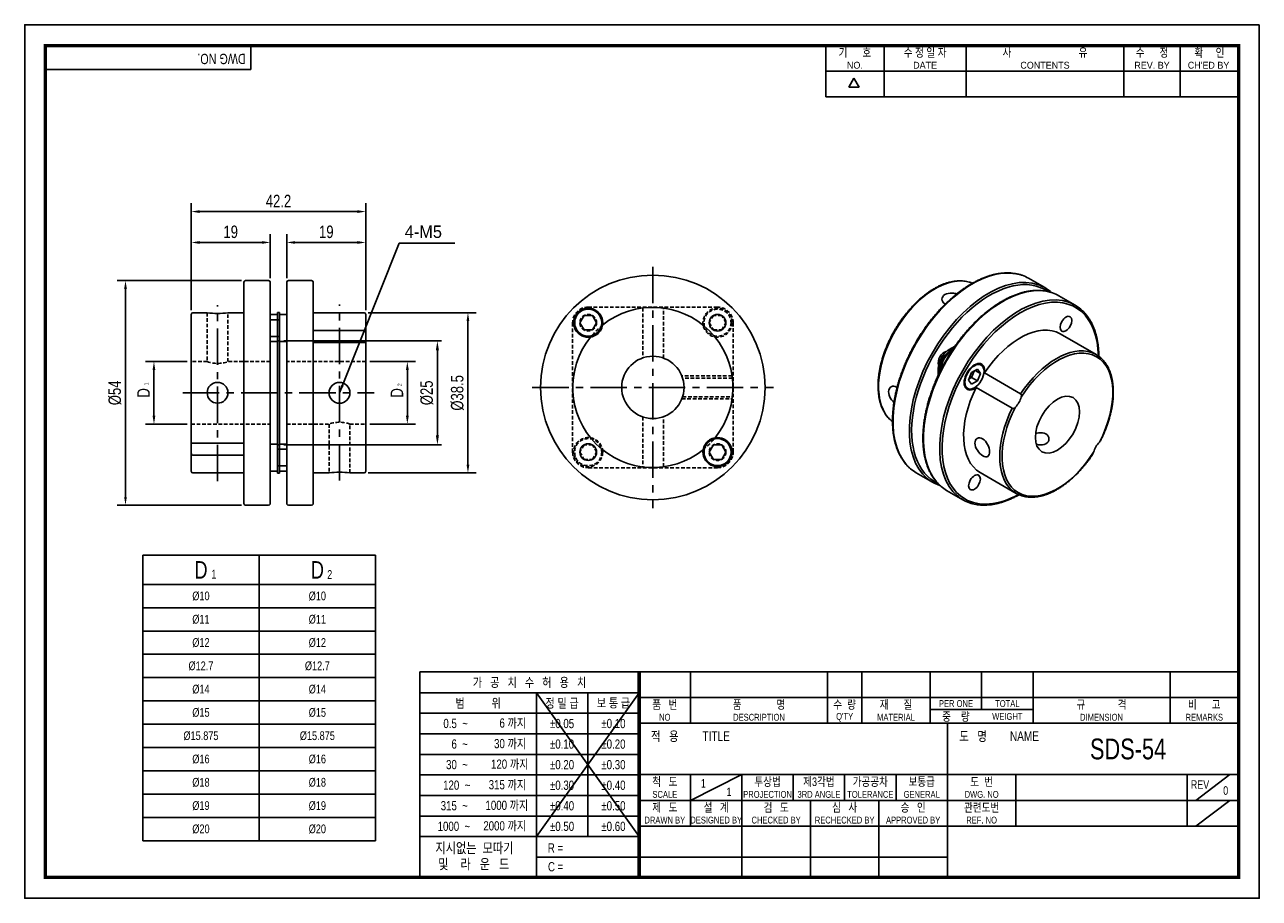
# Model space of a CAD drawing. Header units: millimetres. Extents: x 0 to 297, y 0 to 210.
import ezdxf
from ezdxf.enums import TextEntityAlignment as Align

# ---------------------------------------------------------------- set-up
doc = ezdxf.new("R2010")
doc.units = ezdxf.units.MM
doc.header["$LTSCALE"] = 7
for name, pattern in [('CENTER', [2, 1.25, -0.25, 0.25, -0.25]), ('CENTER2', [1.125, 0.75, -0.125, 0.125, -0.125]), ('DASHED', [0.75, 0.5, -0.25]), ('HIDDEN', [0.375, 0.25, -0.125]), ('HIDDEN2', [0.1875, 0.125, -0.0625]), ('PHANTOM2', [1.25, 0.625, -0.125, 0.125, -0.125, 0.125, -0.125])]:
    doc.linetypes.add(name, pattern=pattern)
doc.layers.get('0').update_dxf_attribs({"linetype": 'CONTINUOUS'})
doc.layers.get('Defpoints').update_dxf_attribs({"linetype": 'CONTINUOUS'})
for name, color, linetype in [('BM', 2, 'CONTINUOUS'), ('C', 1, 'CENTER2'), ('CT', 1, 'CENTER'), ('D', 7, 'CONTINUOUS'), ('DIM', 7, 'CONTINUOUS'), ('H', 3, 'HIDDEN'), ('HD', 4, 'DASHED'), ('P', 4, 'PHANTOM2')]:
    doc.layers.add(name, color=color, linetype=linetype)
doc.styles.get("Standard").update_dxf_attribs({"font": 'Gulim.ttf', "width": 0.8, "height": 3})
doc.dimstyles.new('LIM', dxfattribs={"dimtxt": 2, "dimasz": 2, "dimexe": 2, "dimexo": 1, "dimgap": 1, "dimtad": 1, "dimdec": 3, "dimzin": 9, "dimdsep": 46, "dimtxsty": 'Standard', "dimcen": 3, "dimclrd": 1, "dimclre": 1, "dimadec": 0, "dimazin": 0, "dimtfac": 1, "dimtdec": 3, "dimtmove": 0, "dimatfit": 3, "dimfxl": 0, "dimtolj": 1, "dimtzin": 0, "dimarcsym": 0})
doc.dimstyles.get("Standard").update_dxf_attribs({"dimtxt": 0.18, "dimasz": 0.18, "dimexe": 0.18, "dimexo": 0.0625, "dimgap": 0.09, "dimtad": 0, "dimtih": 1, "dimtoh": 1, "dimdec": 4, "dimzin": 0, "dimdsep": 46, "dimtxsty": 'Standard', "dimcen": 0.09, "dimadec": 0, "dimazin": 0, "dimtfac": 1, "dimtdec": 4, "dimtofl": 0, "dimtmove": 0, "dimatfit": 3, "dimfxl": 0, "dimtolj": 1, "dimtzin": 0, "dimarcsym": 0})

# ---------------------------------------------------------------- blocks, each defined once
blk = doc.blocks.new('*D59')
at = {"layer": 'Defpoints', "color": 0}
for p in [(24.25, 148.5), (53.13, 148.5), (53.13, 94.5)]:
    blk.add_point(p, dxfattribs=at)
at = {"layer": 'DIM', "color": 1, "lineweight": -2}
for p, q in [((52.13, 148.5), (22.25, 148.5)), ((24.25, 96.5), (24.25, 146.5)), ((52.13, 94.5), (22.25, 94.5))]:
    blk.add_line(p, q, dxfattribs=at)
at = {"layer": 'DIM', "color": 1}
for points in [[(23.92, 146.5), (24.58, 146.5), (24.25, 148.5)], [(23.92, 96.5), (24.58, 96.5), (24.25, 94.5)]]:
    blk.add_solid(points, dxfattribs=at)
at = {"layer": 'DIM', "color": 0, "insert": (21.71, 121.5), "char_height": 3, "attachment_point": 5, "rotation": 90}
blk.add_mtext('\\A1;%%c54', dxfattribs=at)
blk = doc.blocks.new('*D60')
at = {"layer": 'Defpoints', "color": 0}
for p in [(59.06, 157.66), (59.06, 148.1), (40.06, 140.35)]:
    blk.add_point(p, dxfattribs=at)
at = {"layer": 'DIM', "color": 1, "lineweight": -2}
for p, q in [((40.06, 141.35), (40.06, 159.66)), ((42.06, 157.66), (57.06, 157.66)), ((59.06, 149.1), (59.06, 159.66))]:
    blk.add_line(p, q, dxfattribs=at)
at = {"layer": 'DIM', "color": 1}
for points in [[(42.06, 157.99), (42.06, 157.32), (40.06, 157.66)], [(57.06, 157.99), (57.06, 157.32), (59.06, 157.66)]]:
    blk.add_solid(points, dxfattribs=at)
at = {"layer": 'DIM', "color": 0, "insert": (49.56, 160.2), "char_height": 3, "attachment_point": 5}
blk.add_mtext('\\A1;19', dxfattribs=at)
blk = doc.blocks.new('*D61')
at = {"layer": 'Defpoints', "color": 0}
for p in [(82.06, 165.08), (40.06, 140.35), (82.06, 140.35)]:
    blk.add_point(p, dxfattribs=at)
at = {"layer": 'DIM', "color": 1, "lineweight": -2}
for p, q in [((40.06, 141.35), (40.06, 167.08)), ((82.06, 141.35), (82.06, 167.08)), ((42.06, 165.08), (80.06, 165.08))]:
    blk.add_line(p, q, dxfattribs=at)
at = {"layer": 'DIM', "color": 1}
for points in [[(42.06, 165.41), (42.06, 164.74), (40.06, 165.08)], [(80.06, 165.41), (80.06, 164.74), (82.06, 165.08)]]:
    blk.add_solid(points, dxfattribs=at)
at = {"layer": 'DIM', "color": 0, "insert": (61.06, 167.62), "char_height": 3, "attachment_point": 5}
blk.add_mtext('\\A1;42.2', dxfattribs=at)
blk = doc.blocks.new('*D62')
at = {"layer": 'Defpoints', "color": 0}
for p in [(31.1, 129), (40.06, 129), (40.06, 114)]:
    blk.add_point(p, dxfattribs=at)
at = {"layer": 'DIM', "color": 1, "lineweight": -2}
for p, q in [((39.06, 129), (29.1, 129)), ((31.1, 116), (31.1, 127)), ((39.06, 114), (29.1, 114))]:
    blk.add_line(p, q, dxfattribs=at)
at = {"layer": 'DIM', "color": 1}
for points in [[(30.76, 127), (31.43, 127), (31.1, 129)], [(30.76, 116), (31.43, 116), (31.1, 114)]]:
    blk.add_solid(points, dxfattribs=at)
at = {"layer": 'DIM', "color": 0, "insert": (28.59, 121.5), "char_height": 3, "attachment_point": 5, "rotation": 90}
blk.add_mtext('\\A1;D', dxfattribs=at)
blk = doc.blocks.new('*D63')
at = {"layer": 'Defpoints', "color": 0}
for p in [(63.06, 157.66), (63.06, 148.1), (82.06, 140.35)]:
    blk.add_point(p, dxfattribs=at)
at = {"layer": 'DIM', "color": 1, "lineweight": -2}
for p, q in [((63.06, 149.1), (63.06, 159.66)), ((80.06, 157.66), (65.06, 157.66)), ((82.06, 141.35), (82.06, 159.66))]:
    blk.add_line(p, q, dxfattribs=at)
at = {"layer": 'DIM', "color": 1}
for points in [[(65.06, 157.99), (65.06, 157.32), (63.06, 157.66)], [(80.06, 157.99), (80.06, 157.32), (82.06, 157.66)]]:
    blk.add_solid(points, dxfattribs=at)
at = {"layer": 'DIM', "color": 0, "insert": (72.56, 160.2), "char_height": 3, "attachment_point": 5}
blk.add_mtext('\\A1;19', dxfattribs=at)
blk = doc.blocks.new('*D64')
at = {"layer": 'Defpoints', "color": 0}
for p in [(82.06, 129), (92.05, 129), (82.06, 114)]:
    blk.add_point(p, dxfattribs=at)
at = {"layer": 'DIM', "color": 1, "lineweight": -2}
for p, q in [((83.06, 129), (94.05, 129)), ((92.05, 116), (92.05, 127)), ((83.06, 114), (94.05, 114))]:
    blk.add_line(p, q, dxfattribs=at)
at = {"layer": 'DIM', "color": 1}
for points in [[(91.72, 127), (92.39, 127), (92.05, 129)], [(91.72, 116), (92.39, 116), (92.05, 114)]]:
    blk.add_solid(points, dxfattribs=at)
at = {"layer": 'DIM', "color": 0, "insert": (89.55, 121.5), "char_height": 3, "attachment_point": 5, "rotation": 90}
blk.add_mtext('\\A1;D', dxfattribs=at)
blk = doc.blocks.new('*D65')
at = {"layer": 'Defpoints', "color": 0}
for p in [(81.66, 140.75), (106.63, 140.75), (81.66, 102.25)]:
    blk.add_point(p, dxfattribs=at)
at = {"layer": 'DIM', "color": 1, "lineweight": -2}
for p, q in [((82.66, 140.75), (108.63, 140.75)), ((106.63, 104.25), (106.63, 138.75)), ((82.66, 102.25), (108.63, 102.25))]:
    blk.add_line(p, q, dxfattribs=at)
at = {"layer": 'DIM', "color": 1}
for points in [[(106.29, 138.75), (106.96, 138.75), (106.63, 140.75)], [(106.29, 104.25), (106.96, 104.25), (106.63, 102.25)]]:
    blk.add_solid(points, dxfattribs=at)
at = {"layer": 'DIM', "color": 0, "insert": (104.09, 121.5), "char_height": 3, "attachment_point": 5, "rotation": 90}
blk.add_mtext('\\A1;%%C38.5', dxfattribs=at)
blk = doc.blocks.new('*D66')
at = {"layer": 'D', "color": 1, "lineweight": -2}
for p, q in [((62.31, 134), (100.28, 134)), ((99.28, 131.7), (99.28, 111.3)), ((62.31, 109), (100.28, 109))]:
    blk.add_line(p, q, dxfattribs=at)
at = {"layer": 'D', "color": 1}
for points in [[(98.9, 131.7), (99.66, 131.7), (99.28, 134)], [(98.9, 111.3), (99.66, 111.3), (99.28, 109)]]:
    blk.add_solid(points, dxfattribs=at)
at = {"layer": 'Defpoints', "color": 0}
for p in [(61.31, 134), (61.31, 109), (99.28, 109)]:
    blk.add_point(p, dxfattribs=at)
at = {"layer": 'D', "insert": (96.74, 121.5), "char_height": 3, "attachment_point": 5, "rotation": 90}
blk.add_mtext('\\A1;%%C25', dxfattribs=at)

msp = doc.modelspace()

# ---------------------------------------------------------------- linework, layer by layer
for p, q in [((54.43705, 199.23234), (54.43705, 205)), ((192.71392, 192.64074), (192.71392, 205)), ((206.72109, 192.64074), (206.72109, 205)), ((226.49591, 192.64074), (226.49591, 205)), ((264.39765, 192.64074), (264.39765, 205)), ((277.99284, 192.64074), (277.99284, 205)), ((54.43705, 199.23234), (5, 199.23234)), ((192.71392, 198.82037), (291.58802, 198.82037)), ((198.25647, 194.97648), (199.49239, 197.11716)), ((200.72832, 194.97648), (199.49239, 197.11716)), ((200.72832, 194.97648), (198.25647, 194.97648)), ((192.71392, 192.64074), (291.58802, 192.64074)), ((28.40144, 82.44874), (84.40144, 82.44874)), ((28.40144, 82.44874), (28.40144, 13.84874)), ((84.40144, 82.44874), (84.40144, 13.84874)), ((95.07575, 54.43705), (95.07575, 5)), ((147.8086, 54.43705), (95.07575, 54.43705)), ((292, 54.43705), (147.8086, 54.43705)), ((147.8086, 54.43705), (147.8086, 5)), ((160.16787, 54.43705), (160.16787, 42.07779)), ((193.1259, 54.43705), (193.1259, 42.07779)), ((201.36541, 54.43705), (201.36541, 42.07779)), ((217.84443, 54.43705), (217.84443, 42.07779)), ((230.20369, 54.43705), (230.20369, 45.37359)), ((242.56295, 54.43705), (242.56295, 42.07779)), ((275.52098, 54.43705), (275.52098, 42.07779)), ((147.8086, 49.42948), (95.07575, 49.42948)), ((147.8086, 49.42948), (123.09008, 14.82355)), ((123.09008, 49.42948), (147.8086, 14.82355)), ((123.09008, 49.42948), (123.09008, 5)), ((135.44934, 49.42948), (135.44934, 14.82355)), ((147.8086, 48.25742), (292, 48.25742)), ((217.84443, 45.37359), (242.56295, 45.37359)), ((147.8086, 44.48577), (95.07575, 44.48577)), ((147.8086, 42.07779), (292, 42.07779)), ((221.96418, 5), (221.96418, 42.07779)), ((147.8086, 39.54207), (95.07575, 39.54207)), ((147.8086, 34.59837), (95.07575, 34.59837)), ((147.8086, 29.71852), (292, 29.71852)), ((160.16787, 23.53889), (172.52713, 29.71852)), ((160.16787, 29.71852), (160.16787, 17.35926)), ((172.52713, 29.71852), (172.52713, 5)), ((184.88639, 29.71852), (184.88639, 23.53889)), ((197.24565, 29.71852), (197.24565, 23.53889)), ((209.60492, 29.71852), (209.60492, 23.53889)), ((238.4432, 29.71852), (238.4432, 17.35926)), ((279.64074, 29.71852), (279.64074, 17.35926)), ((281.70061, 23.53889), (289.94012, 29.71852)), ((147.8086, 29.65466), (95.07575, 29.65466)), ((147.8086, 24.71096), (95.07575, 24.71096)), ((147.8086, 23.53889), (221.96418, 23.53889)), ((189.00615, 23.53889), (189.00615, 5)), ((205.48516, 23.53889), (205.48516, 5)), ((221.96418, 23.53889), (292, 23.53889)), ((281.70061, 17.35926), (289.94012, 23.53889)), ((147.8086, 19.76725), (95.07575, 19.76725)), ((147.8086, 17.35926), (292, 17.35926)), ((28.40144, 13.84874), (84.40144, 13.84874)), ((147.8086, 14.82355), (95.07575, 14.82355)), ((147.8086, 9.87984), (123.09008, 9.87984)), ((147.8086, 9.87984), (221.96418, 9.87984))]:
    msp.add_line(p, q)
at = {"color": 4}
for p, q in [((56.40144, 82.44874), (56.40144, 13.84874)), ((28.40144, 75.44874), (84.40144, 75.44874))]:
    msp.add_line(p, q, dxfattribs=at)
at = {"color": 1}
for p, q in [((28.40144, 69.84874), (84.40144, 69.84874)), ((28.40144, 64.24874), (84.40144, 64.24874)), ((28.40144, 58.64874), (84.40144, 58.64874)), ((28.40144, 53.04874), (84.40144, 53.04874)), ((28.40144, 47.44874), (84.40144, 47.44874)), ((28.40144, 41.84874), (84.40144, 41.84874)), ((28.40144, 36.24874), (84.40144, 36.24874)), ((28.40144, 30.64874), (84.40144, 30.64874)), ((28.40144, 25.04874), (84.40144, 25.04874)), ((28.40144, 19.44874), (84.40144, 19.44874))]:
    msp.add_line(p, q, dxfattribs=at)
msp.add_lwpolyline([(297, 210), (0, 210), (0, 0), (297, 0)], close=True)
msp.add_lwpolyline([(292, 205, 0.8, 0.8, 0), (5, 205, 0.8, 0.8, 0), (5, 5, 0.8, 0.8, 0), (292, 5, 0.8, 0.8, 0)], format="xyseb", close=True)
at = {"const_width": 0.82395}
msp.add_lwpolyline([(147.8086, 5), (147.8086, 54.43705)], dxfattribs=at)
at = {"layer": 'BM', "linetype": 'Continuous'}
for p, q in [((58.66123, 148.50418), (53.12789, 148.50418)), ((68.99456, 148.50418), (63.46123, 148.50418)), ((245.38924, 146.78845), (241.47658, 149.04742)), ((52.72789, 148.10418), (52.72789, 94.90418)), ((59.06123, 94.90418), (59.06123, 148.10418)), ((63.06123, 148.10418), (63.06123, 94.90418)), ((69.39456, 94.90418), (69.39456, 148.10418)), ((227.91561, 147.8049), (227.58041, 147.99843)), ((252.69601, 142.56988), (248.78335, 144.82885)), ((40.06123, 109.21048), (40.06123, 140.35418)), ((43.8999, 140.75418), (40.46123, 140.75418)), ((52.72789, 140.75418), (48.88593, 140.75418)), ((60.81123, 140.31053), (59.06123, 140.31053)), ((60.81123, 137.06053), (60.81123, 140.81053)), ((61.31123, 140.81053), (60.81123, 140.81053)), ((61.31123, 137.06053), (61.31123, 140.81053)), ((63.06123, 140.31053), (61.31123, 140.31053)), ((81.66123, 140.75418), (69.39456, 140.75418)), ((82.06123, 135.7936), (82.06123, 140.35418)), ((133.55542, 138.36504), (134.55542, 140.09709)), ((134.55542, 140.09709), (136.55542, 140.09709)), ((136.55542, 140.09709), (137.55542, 138.36504)), ((60.81123, 139.06053), (59.06123, 139.06053)), ((60.81123, 105.94783), (60.81123, 137.06053)), ((61.31123, 105.94783), (61.31123, 137.06053)), ((134.55542, 136.63299), (133.55542, 138.36504)), ((136.55542, 136.63299), (134.55542, 136.63299)), ((137.55542, 138.36504), (136.55542, 136.63299)), ((59.06123, 135.06053), (60.81123, 135.06053)), ((59.06123, 133.81053), (60.81123, 133.81053)), ((61.31123, 133.81053), (63.06123, 133.81053)), ((69.39456, 136.47073), (81.66123, 136.47073)), ((82.06123, 135.7936), (82.06123, 133.79788)), ((82.06123, 133.79788), (82.06123, 102.65418)), ((257.77769, 130.68704), (249.10385, 135.69488)), ((81.66123, 133.61059), (69.39456, 133.61059)), ((222.40952, 131.94074), (223.83184, 132.76192)), ((222.76307, 131.73662), (222.40952, 131.94074)), ((222.76307, 131.73662), (223.36773, 132.08572)), ((230.10385, 128.18933), (229.45433, 128.56433)), ((219.75787, 125.70249), (219.75787, 127.34795)), ((220.11142, 127.14382), (219.75787, 127.34795)), ((220.11142, 126.44913), (220.11142, 127.14382)), ((227.06464, 124.55825), (227.77174, 126.38071)), ((227.77174, 125.18528), (227.17403, 124.84019)), ((227.77174, 126.38071), (229.18596, 127.19721)), ((228.36946, 126.72581), (227.77174, 125.18528)), ((227.77174, 125.18528), (229.18596, 124.36878)), ((228.66832, 126.89835), (229.89306, 126.19125)), ((229.18596, 127.19721), (229.89306, 126.19125)), ((229.89306, 126.19125), (229.18596, 124.36878)), ((230.91833, 126.30161), (239.59217, 121.29377)), ((226.20433, 122.93517), (226.85385, 122.56017)), ((227.77174, 123.55229), (227.06464, 124.55825)), ((229.18596, 124.36878), (227.77174, 123.55229)), ((237.56975, 117.79082), (228.8959, 122.79866)), ((208.43695, 114.84098), (208.77289, 114.64702)), ((40.06123, 107.21477), (40.06123, 109.21048)), ((40.06123, 107.21477), (40.06123, 102.65418)), ((40.46123, 109.39778), (52.72789, 109.39778)), ((60.81123, 109.19783), (59.06123, 109.19783)), ((63.06123, 109.19783), (61.31123, 109.19783)), ((63.06123, 107.94783), (61.31123, 107.94783)), ((164.66811, 107.25234), (165.66811, 108.98439)), ((165.66811, 105.52029), (164.66811, 107.25234)), ((165.66811, 108.98439), (167.66811, 108.98439)), ((167.66811, 108.98439), (168.66811, 107.25234)), ((168.66811, 107.25234), (167.66811, 105.52029)), ((52.72789, 106.53764), (40.46123, 106.53764)), ((60.81123, 102.19783), (60.81123, 105.94783)), ((61.31123, 102.19783), (61.31123, 105.94783)), ((167.66811, 105.52029), (165.66811, 105.52029)), ((40.46123, 102.25418), (52.72789, 102.25418)), ((59.06123, 102.69783), (60.81123, 102.69783)), ((61.31123, 102.19783), (60.81123, 102.19783)), ((61.31123, 103.94783), (63.06123, 103.94783)), ((61.31123, 102.69783), (63.06123, 102.69783)), ((69.39456, 102.25418), (73.23652, 102.25418)), ((78.22256, 102.25418), (81.66123, 102.25418)), ((214.47658, 102.28205), (218.38924, 100.02307)), ((229.85385, 102.35291), (238.52769, 97.34506)), ((221.78335, 98.06348), (225.69601, 95.80451)), ((53.12789, 94.50418), (58.66123, 94.50418)), ((63.46123, 94.50418), (68.99456, 94.50418))]:
    msp.add_line(p, q, dxfattribs=at)
for centre, radius in [((151.11177, 122.80869), 27), ((135.55542, 138.36504), 3.25), ((166.66811, 138.36504), 2), ((166.66811, 138.36504), 2), ((151.11177, 122.80869), 7.5), ((46.39456, 121.52589), 2.5), ((75.7279, 121.50418), 2.5), ((166.66811, 107.25234), 3.25), ((135.55542, 107.25234), 2), ((135.55542, 107.25234), 2)]:
    msp.add_circle(centre, radius, dxfattribs=at)
for centre, radius, start, end in [((53.12789, 148.10418), 0.4, 90, 180), ((58.66123, 148.10418), 0.4, 0, 90), ((63.46123, 148.10418), 0.4, 90, 180), ((68.99456, 148.10418), 0.4, 0, 90), ((40.46123, 140.35418), 0.4, 90, 180), ((46.39463, 159.90716), 19.31571, 262.5632265, 277.4363408), ((81.66123, 140.35418), 0.4, 0, 90), ((135.55542, 138.36504), 3.5, 350.298512, 279.701488), ((151.11177, 122.80869), 19.25, 321.0306908, 128.9693092), ((135.55542, 138.36504), 3.5, 291.2218701, 338.7781299), ((135.55542, 138.36504), 3.5, 338.7781299, 350.298512), ((151.11177, 122.80869), 19.25, 141.0306908, 308.9693092), ((135.55542, 138.36504), 3.5, 279.701488, 291.2218701), ((166.66811, 107.25234), 3.5, 170.298512, 99.701488), ((166.66811, 107.25234), 3.5, 111.2218701, 158.7781299), ((166.66811, 107.25234), 3.5, 99.701488, 111.2218701), ((166.66811, 107.25234), 3.5, 158.7781299, 170.298512), ((40.46123, 102.65418), 0.4, 180, 270), ((75.72782, 83.1012), 19.31571, 82.5632265, 97.4363408), ((81.66123, 102.65418), 0.4, 270, 0), ((53.12789, 94.90418), 0.4, 180, 270), ((58.66123, 94.90418), 0.4, 270, 0), ((63.46123, 94.90418), 0.4, 180, 270), ((68.99456, 94.90418), 0.4, 270, 0)]:
    msp.add_arc(centre, radius, start, end, dxfattribs=at)
for centre, major_axis, start_param, end_param in [((227.97658, 125.66473), (-13.5, -23.38269), 3.251124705, 6.177316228), ((219.01989, 130.83588), (9.625, 16.67099), 0.10525541, 3.036337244), ((231.88924, 123.40576), (13.5, 23.38269), 0.109647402, 3.038814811), ((232.17208, 123.24246), (-13.3, -23.03628), 3.092881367, 6.283185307), ((227.97658, 125.66473), (-13.5, -23.38269), 3.141592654, 3.251124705), ((235.28335, 121.44617), (-13.5, -23.38269), 3.251124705, 6.177316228), ((239.19601, 119.18719), (13.5, 23.38269), 0.109647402, 3.038814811), ((231.88924, 123.40576), (13.5, 23.38269), 0, 0.109647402), ((231.88924, 123.40576), (13.5, 23.38269), 6.177924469, 6.283185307), ((235.28335, 121.44617), (-13.5, -23.38269), 3.141592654, 3.251124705), ((239.47885, 119.0239), (-13.3, -23.03628), 2.37839435, 6.283185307), ((239.19601, 119.18719), (13.5, 23.38269), 0, 0.109647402), ((239.19601, 119.18719), (13.5, 23.38269), 6.177924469, 6.283185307), ((239.47885, 119.0239), (-9.625, -16.67099), 3.141592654, 4.60713357), ((221.17208, 129.59331), (-1, -1.73205), 3.550653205, 5.874124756), ((222.40952, 128.87888), (-1.875, -3.2476), 3.926990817, 5.497787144), ((222.76307, 128.67476), (-1.875, -3.2476), 3.926990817, 5.497787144), ((222.76307, 128.67476), (1.625, 2.81458), 0.7265125, 2.413847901), ((248.15269, 114.01605), (-9.625, -16.67099), 3.250797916, 4.60713357), ((248.43554, 113.85275), (-9.425, -16.32458), 1.645730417, 4.63745489), ((248.15269, 114.01605), (-9.625, -16.67099), 3.032791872, 3.250797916), ((228.47885, 125.37475), (1.75, 3.03109), -0.954721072, 4.096313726), ((239.47885, 119.0239), (9.625, 16.67099), 1.676051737, 3.141592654), ((237.43554, 120.2036), (1.75, 3.03109), 4.297382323, 5.127395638), ((248.15269, 114.01605), (9.625, 16.67099), 1.676051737, 3.032791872), ((248.43554, 113.85275), (9.425, 16.32458), 1.645730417, 4.63745489), ((259.43554, 107.5019), (-1.75, -3.03109), 4.297382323, 5.127395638), ((227.97658, 125.66473), (-13.5, -23.38269), 6.177316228, 6.283185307), ((231.88924, 123.40576), (13.5, 23.38269), 3.038814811, 3.250681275), ((232.17208, 123.24246), (-13.3, -23.03628), 0, 0.049172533), ((235.28335, 121.44617), (-13.5, -23.38269), 6.177316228, 6.283185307), ((248.15269, 114.01605), (9.625, 16.67099), 3.032791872, 3.250797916), ((239.19601, 119.18719), (13.5, 23.38269), 3.038814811, 3.250681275), ((239.47885, 119.0239), (-13.3, -23.03628), 0, 0.763198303)]:
    msp.add_ellipse(centre, major_axis=major_axis, ratio=0.577350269, start_param=start_param, end_param=end_param, dxfattribs=at)
for centre, major_axis in [((250.47885, 138.07645), (-1, -1.73205)), ((250.47885, 138.07645), (1, 1.73205)), ((228.47885, 125.37475), (1.625, 2.81458)), ((248.43554, 113.85275), (3.75, 6.49519)), ((228.47885, 99.97134), (-1, -1.73205)), ((228.47885, 99.97134), (-1, -1.73205))]:
    msp.add_ellipse(centre, major_axis=major_axis, ratio=0.577350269, dxfattribs=at)
for points, knots in [([(239.8733, 149.77749), (239.84371, 149.78891), (239.60636, 149.88028), (239.09253, 150.02264), (238.38028, 150.18171), (237.63671, 150.28865), (236.8759, 150.34569), (236.09595, 150.35197), (235.29936, 150.30755), (234.48754, 150.21241), (233.6623, 150.06669), (232.82538, 149.87069), (231.97858, 149.6248), (231.12371, 149.32956), (230.2626, 148.98562), (229.39706, 148.59374), (228.52888, 148.1548), (227.65986, 147.66975), (226.79179, 147.13966), (225.92644, 146.56566), (225.06555, 145.94899), (224.21085, 145.29093), (223.36406, 144.59287), (222.52685, 143.85625), (221.70092, 143.08262), (220.8879, 142.27355), (220.08944, 141.43071), (219.30711, 140.55583), (218.5425, 139.65069), (217.79712, 138.71714), (217.07249, 137.75709), (216.37006, 136.77248), (215.69123, 135.76531), (215.03738, 134.73764), (214.40983, 133.69154), (213.80985, 132.62914), (213.23866, 131.55258), (212.69741, 130.46405), (212.18721, 129.36576), (211.7091, 128.25992), (211.26406, 127.14876), (210.853, 126.03454), (210.47677, 124.91949), (210.13616, 123.80586), (209.83188, 122.6959), (209.56456, 121.59185), (209.3348, 120.49592), (209.14308, 119.41032), (208.98985, 118.33724), (208.87546, 117.27884), (208.80019, 116.23727), (208.76427, 115.21462), (208.76784, 114.21297), (208.81095, 113.23437), (208.8936, 112.28084), (209.0157, 111.35435), (209.17706, 110.45687), (209.37743, 109.59029), (209.61643, 108.75648), (209.89362, 107.95726), (210.20842, 107.19436), (210.56013, 106.46953), (210.94804, 105.7842), (211.37094, 105.1405), (211.82894, 104.53753), (212.31678, 103.98511), (212.74966, 103.55174), (213.00008, 103.34416), (213.09004, 103.26998)], [0, 0, 0, 0, 0.001836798, 0.017135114, 0.032451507, 0.04779134, 0.063157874, 0.078552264, 0.0939738, 0.109420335, 0.124888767, 0.140375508, 0.155876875, 0.17138937, 0.186909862, 0.202435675, 0.217964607, 0.23349491, 0.249024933, 0.264553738, 0.280080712, 0.295605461, 0.311127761, 0.326647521, 0.342164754, 0.357679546, 0.37319204, 0.38870242, 0.4042109, 0.419717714, 0.43522311, 0.450727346, 0.466230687, 0.481733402, 0.497235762, 0.51273804, 0.528240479, 0.543743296, 0.559246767, 0.574751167, 0.590256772, 0.605763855, 0.621272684, 0.636783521, 0.652296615, 0.667812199, 0.68333048, 0.698851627, 0.71437576, 0.729902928, 0.745433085, 0.76096606, 0.776501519, 0.792038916, 0.807577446, 0.823115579, 0.838651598, 0.85418338, 0.869708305, 0.885223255, 0.900724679, 0.916208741, 0.93167158, 0.947109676, 0.96252032, 0.977902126, 0.993255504, 1, 1, 1, 1]), ([(227.53839, 148.01128), (227.40545, 148.05964), (227.11296, 148.16461), (226.56922, 148.29572), (225.94831, 148.39622), (225.30181, 148.44601), (224.63855, 148.44519), (223.95846, 148.3935), (223.26405, 148.29102), (222.55728, 148.13796), (221.84032, 147.93473), (221.11537, 147.68195), (220.38461, 147.38042), (219.65023, 147.03109), (218.9144, 146.63507), (218.17925, 146.19361), (217.44691, 145.70807), (216.71943, 145.17994), (215.99887, 144.61078), (215.28722, 144.0023), (214.58648, 143.35625), (213.89859, 142.67454), (213.22547, 141.95912), (212.56898, 141.21206), (211.93097, 140.43548), (211.3132, 139.63163), (210.71742, 138.80277), (210.1453, 137.95128), (209.59844, 137.07957), (209.07838, 136.19011), (208.5866, 135.28542), (208.1245, 134.36808), (207.6934, 133.44066), (207.29452, 132.5058), (206.92902, 131.56613), (206.59795, 130.62429), (206.30228, 129.68294), (206.04289, 128.74471), (205.82055, 127.81225), (205.63596, 126.88817), (205.48969, 125.97506), (205.38225, 125.0755), (205.31402, 124.192), (205.2853, 123.32707), (205.29629, 122.48317), (205.34708, 121.66271), (205.43765, 120.86809), (205.56787, 120.10166), (205.73748, 119.36575), (205.94608, 118.6626), (206.19309, 117.99445), (206.47785, 117.36332), (206.79922, 116.7716), (207.15698, 116.21989), (207.54662, 115.71468), (207.96874, 115.25089), (208.24464, 115.00559), (208.40265, 114.8668)], [0, 0, 0, 0, 0.011339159, 0.029365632, 0.047431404, 0.065546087, 0.083713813, 0.10193369, 0.120200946, 0.138508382, 0.156847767, 0.175210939, 0.19359053, 0.211980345, 0.230375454, 0.248771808, 0.267166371, 0.28555758, 0.30394449, 0.322326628, 0.340703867, 0.359076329, 0.377444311, 0.395808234, 0.414168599, 0.432525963, 0.450880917, 0.469234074, 0.487586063, 0.505937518, 0.524289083, 0.542641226, 0.560994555, 0.57934972, 0.597707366, 0.616068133, 0.634432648, 0.652801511, 0.671175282, 0.689554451, 0.707939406, 0.726330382, 0.744727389, 0.763130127, 0.781537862, 0.799949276, 0.818362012, 0.836772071, 0.85517484, 0.873564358, 0.891933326, 0.910273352, 0.928575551, 0.946831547, 0.965034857, 0.983182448, 1, 1, 1, 1]), ([(247.18007, 145.55892), (247.15048, 145.57034), (246.91313, 145.66171), (246.3993, 145.80407), (245.68705, 145.96315), (244.94348, 146.07008), (244.18267, 146.12713), (243.40272, 146.1334), (242.60613, 146.08898), (241.79431, 145.99384), (240.96907, 145.84813), (240.13215, 145.65212), (239.28535, 145.40623), (238.43048, 145.11099), (237.56937, 144.76705), (236.70383, 144.37518), (235.83565, 143.93624), (234.96663, 143.45119), (234.09856, 142.92109), (233.23321, 142.3471), (232.37232, 141.73042), (231.51762, 141.07236), (230.67083, 140.3743), (229.83362, 139.63769), (229.00769, 138.86405), (228.19467, 138.05498), (227.39621, 137.21214), (226.61388, 136.33726), (225.84927, 135.43212), (225.10389, 134.49858), (224.37926, 133.53852), (223.67683, 132.55391), (222.998, 131.54675), (222.34415, 130.51907), (221.7166, 129.47297), (221.11662, 128.41057), (220.54543, 127.33401), (220.00418, 126.24549), (219.49398, 125.14719), (219.01587, 124.04135), (218.57083, 122.9302), (218.15977, 121.81597), (217.78354, 120.70092), (217.44293, 119.5873), (217.13865, 118.47734), (216.87133, 117.37328), (216.64157, 116.27735), (216.44985, 115.19175), (216.29662, 114.11868), (216.18223, 113.06028), (216.10696, 112.0187), (216.07104, 110.99605), (216.07461, 109.9944), (216.11772, 109.0158), (216.20037, 108.06227), (216.32247, 107.13579), (216.48383, 106.2383), (216.6842, 105.37173), (216.92321, 104.53792), (217.20039, 103.73869), (217.51519, 102.97579), (217.8669, 102.25096), (218.25481, 101.56563), (218.67771, 100.92194), (219.13571, 100.31897), (219.62355, 99.76654), (220.05643, 99.33318), (220.30685, 99.12559), (220.39681, 99.05142)], [0, 0, 0, 0, 0.001836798, 0.017135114, 0.032451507, 0.04779134, 0.063157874, 0.078552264, 0.0939738, 0.109420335, 0.124888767, 0.140375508, 0.155876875, 0.17138937, 0.186909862, 0.202435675, 0.217964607, 0.23349491, 0.249024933, 0.264553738, 0.280080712, 0.295605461, 0.311127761, 0.326647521, 0.342164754, 0.357679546, 0.37319204, 0.38870242, 0.4042109, 0.419717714, 0.43522311, 0.450727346, 0.466230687, 0.481733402, 0.497235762, 0.51273804, 0.528240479, 0.543743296, 0.559246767, 0.574751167, 0.590256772, 0.605763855, 0.621272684, 0.636783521, 0.652296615, 0.667812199, 0.68333048, 0.698851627, 0.71437576, 0.729902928, 0.745433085, 0.76096606, 0.776501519, 0.792038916, 0.807577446, 0.823115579, 0.838651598, 0.85418338, 0.869708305, 0.885223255, 0.900724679, 0.916208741, 0.93167158, 0.947109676, 0.96252032, 0.977902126, 0.993255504, 1, 1, 1, 1]), ([(224.21484, 145.28674), (223.88061, 145.38994), (223.51332, 145.4566), (222.49339, 145.50774), (221.84024, 145.38079), (220.91655, 144.84243), (220.64577, 144.43505), (220.64538, 143.59949), (220.9156, 143.19343), (221.41388, 142.9055), (221.45184, 142.88518), (221.49091, 142.86577)], [0.054376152, 0.054376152, 0.054376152, 0.054376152, 0.125, 0.125, 0.25, 0.25, 0.375, 0.375, 0.5, 0.5, 0.5099530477, 0.5099530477, 0.5099530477, 0.5099530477]), ([(258.40427, 130.24501), (258.40325, 130.37561), (258.39602, 130.83721), (258.36164, 131.61756), (258.27899, 132.57109), (258.15689, 133.49758), (257.99552, 134.39506), (257.79516, 135.26164), (257.55615, 136.09545), (257.27897, 136.89467), (256.96417, 137.65757), (256.61246, 138.3824), (256.22455, 139.06773), (255.80165, 139.71143), (255.34365, 140.31438), (254.85581, 140.86688), (254.42052, 141.30242), (254.16778, 141.51185), (254.07502, 141.5883)], [0.7702833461, 0.7702833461, 0.7702833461, 0.7702833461, 0.7763738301, 0.7919056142, 0.8074385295, 0.8229710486, 0.8385014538, 0.8540276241, 0.8695469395, 0.8850562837, 0.9005521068, 0.9160305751, 0.9314878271, 0.9469203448, 0.9623254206, 0.9777016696, 0.9930494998, 1, 1, 1, 1]), ([(82.06123, 135.7936), (82.06123, 135.93218), (82.0455, 136.07345), (81.95861, 136.27432), (81.91863, 136.33798), (81.80881, 136.43691), (81.73686, 136.47073), (81.66123, 136.47073)], [0, 0, 0, 0, 0.5, 0.5, 0.75, 0.75, 1, 1, 1, 1]), ([(81.66123, 133.61059), (81.73682, 133.61059), (81.80838, 133.61611), (81.91856, 133.63553), (81.95846, 133.64928), (82.01594, 133.68251), (82.03426, 133.70238), (82.05678, 133.74656), (82.06123, 133.77102), (82.06123, 133.79788)], [0, 0, 0, 0, 0.25, 0.25, 0.5, 0.5, 0.75, 0.75, 1, 1, 1, 1]), ([(258.77355, 109.94678), (258.91646, 110.23114), (259.17888, 110.7559), (259.58709, 111.65676), (259.97544, 112.58771), (260.33267, 113.52965), (260.65453, 114.47122), (260.94093, 115.41213), (261.1908, 116.34909), (261.40343, 117.27964), (261.57817, 118.20113), (261.71443, 119.11097), (261.81176, 120.00663), (261.86979, 120.88556), (261.88826, 121.74528), (261.86697, 122.58335), (261.80589, 123.39736), (261.70504, 124.18491), (261.5646, 124.94366), (261.38486, 125.67131), (261.16627, 126.36562), (260.90943, 127.02437), (260.61505, 127.64558), (260.28433, 128.22678), (259.91754, 128.7679), (259.51919, 129.26065), (259.13803, 129.66526), (258.90525, 129.86397), (258.80277, 129.95072)], [0, 0, 0, 0, 0.033244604, 0.072566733, 0.111893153, 0.151225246, 0.190564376, 0.229911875, 0.269269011, 0.308636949, 0.348016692, 0.387408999, 0.426814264, 0.466232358, 0.505662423, 0.545102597, 0.584549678, 0.623997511, 0.663437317, 0.702858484, 0.742247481, 0.781587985, 0.82086159, 0.860049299, 0.899133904, 0.938103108, 0.976952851, 1, 1, 1, 1]), ([(209.7449, 122.89534), (209.27719, 123.16537), (208.79011, 123.18954), (208.06973, 122.77375), (207.84416, 122.33275), (207.83016, 121.25978), (208.03863, 120.63281), (208.60238, 119.75011), (208.85434, 119.45465), (209.12011, 119.21216)], [0, 0, 0, 0, 0.125, 0.125, 0.25, 0.25, 0.375, 0.375, 0.4481782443, 0.4481782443, 0.4481782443, 0.4481782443]), ([(239.74258, 120.50113), (239.78063, 120.63624), (239.80084, 120.7761), (239.77509, 120.99619), (239.75652, 121.0701), (239.69258, 121.20362), (239.64565, 121.26289), (239.59217, 121.29377)], [0, 0, 0, 0, 0.5, 0.5, 0.75, 0.75, 1, 1, 1, 1]), ([(237.56975, 117.79082), (237.6232, 117.75996), (237.6975, 117.74894), (237.84548, 117.76026), (237.91874, 117.78121), (238.05298, 117.83892), (238.11581, 117.87646), (238.23016, 117.96016), (238.28247, 118.0067), (238.33139, 118.05688)], [0, 0, 0, 0, 0.25, 0.25, 0.5, 0.5, 0.75, 0.75, 1, 1, 1, 1]), ([(230.4867, 106.40221), (230.95441, 106.13217), (231.38054, 106.07281), (231.96252, 106.4087), (232.12042, 106.81062), (232.10856, 107.86867), (231.94151, 108.51956), (231.33358, 109.69267), (230.89963, 110.18904), (229.97628, 110.72257), (229.48966, 110.75402), (228.78594, 110.3488), (228.57259, 109.91978), (228.58525, 108.8478), (228.81091, 108.2293), (229.53074, 107.14145), (230.01899, 106.67224), (230.4867, 106.40221)], [0, 0, 0, 0, 0.125, 0.125, 0.25, 0.25, 0.375, 0.375, 0.5, 0.5, 0.625, 0.625, 0.75, 0.75, 0.875, 0.875, 1, 1, 1, 1]), ([(243.20095, 111.73031), (243.42409, 111.792), (243.65526, 111.84055), (244.53499, 111.9568), (245.18433, 111.88908), (245.65514, 111.61726)], [0.8306229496, 0.8306229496, 0.8306229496, 0.8306229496, 0.875, 0.875, 1, 1, 1, 1]), ([(245.65514, 111.61726), (246.12595, 111.34543), (246.38781, 110.88635), (246.38694, 109.96696), (246.11902, 109.51432), (245.18804, 108.99227), (244.53489, 108.92718), (243.71431, 109.04934), (243.54343, 109.08496), (243.37589, 109.12851)], [0, 0, 0, 0, 0.125, 0.125, 0.25, 0.25, 0.375, 0.375, 0.4078568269, 0.4078568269, 0.4078568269, 0.4078568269]), ([(258.77671, 109.94848), (258.75055, 109.89861), (258.71518, 109.84865), (258.63462, 109.74897), (258.5886, 109.6988), (258.53968, 109.64862)], [0.5117829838, 0.5117829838, 0.5117829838, 0.5117829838, 0.75, 0.75, 1, 1, 1, 1]), ([(40.46123, 109.39778), (40.38564, 109.39778), (40.31408, 109.39225), (40.20389, 109.37284), (40.164, 109.35909), (40.10652, 109.32586), (40.0882, 109.30598), (40.06568, 109.26181), (40.06123, 109.23735), (40.06123, 109.21048)], [0, 0, 0, 0, 0.25, 0.25, 0.5, 0.5, 0.75, 0.75, 1, 1, 1, 1]), ([(40.06123, 107.21477), (40.06123, 107.07619), (40.07695, 106.93492), (40.16385, 106.73405), (40.20383, 106.67039), (40.31365, 106.57146), (40.3856, 106.53764), (40.46123, 106.53764)], [0, 0, 0, 0, 0.5, 0.5, 0.75, 0.75, 1, 1, 1, 1]), ([(239.6817, 96.82258), (239.73455, 96.80227), (239.95916, 96.7164), (240.42472, 96.59613), (241.03777, 96.47977), (241.679, 96.41539), (242.33696, 96.4012), (243.01245, 96.43794), (243.70281, 96.52548), (244.40618, 96.6637), (245.12036, 96.85222), (245.84319, 97.09049), (246.57247, 97.37777), (247.30601, 97.71314), (248.04164, 98.09554), (248.77721, 98.52377), (249.51059, 98.99649), (250.23972, 99.51225), (250.96252, 100.0695), (251.677, 100.6666), (252.38115, 101.30178), (253.07303, 101.9732), (253.75067, 102.67888), (254.41236, 103.41697), (255.05556, 104.18466), (255.68108, 104.98231), (256.27749, 105.79813), (256.72428, 106.44207), (256.93762, 106.77592), (256.98377, 106.84824)], [0, 0, 0, 0, 0.00974418, 0.048365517, 0.087062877, 0.125860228, 0.164769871, 0.203792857, 0.242921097, 0.282140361, 0.321433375, 0.360782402, 0.400171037, 0.439585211, 0.479013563, 0.518447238, 0.557878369, 0.59730314, 0.636719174, 0.676125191, 0.715520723, 0.754905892, 0.79428124, 0.8336476, 0.873006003, 0.912357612, 0.951703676, 0.991045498, 1, 1, 1, 1]), ([(219.98578, 99.29557), (220.01784, 99.28319), (220.08113, 99.25881), (220.14682, 99.23557), (220.18455, 99.22277)], [0, 0, 0, 0, 0.001989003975, 0.004570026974, 0.004570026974, 0.004570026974, 0.004570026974]), ([(227.29255, 95.077), (227.32461, 95.06463), (227.56396, 94.97242), (228.08, 94.82925), (228.79232, 94.67023), (229.53588, 94.56328), (230.29669, 94.50624), (231.07664, 94.49996), (231.87323, 94.54438), (232.68504, 94.63952), (233.51029, 94.78523), (234.34721, 94.98124), (235.19401, 95.22713), (236.04887, 95.52237), (236.90999, 95.86631), (237.77553, 96.25818), (238.54773, 96.6486), (239.03092, 96.91409), (239.22448, 97.02383)], [0, 0, 0, 0, 0.001989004, 0.0172817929, 0.0325926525, 0.0479269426, 0.0632879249, 0.0786767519, 0.0940927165, 0.1095336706, 0.1249965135, 0.140477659, 0.1559734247, 0.1714803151, 0.1869952, 0.2025154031, 0.2180387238, 0.2284147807, 0.2284147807, 0.2284147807, 0.2284147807])]:
    msp.add_open_spline(points, degree=3, knots=knots, dxfattribs=at)
for points in [[(246.98585, 145.62423), (246.91753, 145.68358), (246.84807, 145.74109), (246.76825, 145.80686)], [(209.86987, 122.81702), (209.82858, 122.84494), (209.78691, 122.87109), (209.7449, 122.89534)], [(257.12849, 107.20437), (257.09091, 107.07089), (257.04903, 106.94532), (256.98558, 106.84644)]]:
    msp.add_open_spline(points, degree=3, dxfattribs=at)
at = {"layer": 'C'}
msp.add_line((147.8086, 49.42948), (147.8086, 49.39613), dxfattribs=at)
at = {"layer": 'CT'}
for p, q in [((151.11177, 151.80869), (151.11177, 93.80869)), ((46.39456, 100.25418), (46.39456, 142.59146)), ((75.7279, 100.41691), (75.7279, 142.75418)), ((122.11177, 122.80869), (180.11177, 122.80869)), ((38.06123, 121.50418), (84.06123, 121.50418))]:
    msp.add_line(p, q, dxfattribs=at)
at = {"layer": 'H'}
msp.add_line((147.8086, 49.31275), (147.8086, 49.27106), dxfattribs=at)
at = {"layer": 'HD', "linetype": 'HIDDEN2'}
for p, q in [((43.89456, 140.75418), (43.89456, 129.00059)), ((48.89456, 129.00069), (48.89456, 140.75418)), ((135.55542, 142.11504), (166.66811, 142.11504)), ((148.71051, 141.90833), (148.71051, 129.91389)), ((153.71051, 129.84486), (153.71051, 141.88356)), ((165.66811, 140.09709), (164.66811, 138.36504)), ((167.66811, 140.09709), (165.66811, 140.09709)), ((168.66811, 138.36504), (167.66811, 140.09709)), ((61.31123, 139.06053), (60.81123, 139.06053)), ((131.80542, 107.25234), (131.80542, 138.36504)), ((164.66811, 138.36504), (165.66811, 136.63299)), ((165.66811, 136.63299), (167.66811, 136.63299)), ((167.66811, 136.63299), (168.66811, 138.36504)), ((170.41811, 138.36504), (170.41811, 107.25234)), ((60.81123, 135.06053), (61.31123, 135.06053)), ((61.31123, 134.00418), (60.81123, 134.00418)), ((43.90262, 129.00418), (40.06123, 129.00418)), ((59.06123, 129.00418), (48.88543, 129.00418)), ((82.06123, 129.00418), (63.06123, 129.00418)), ((170.16192, 125.57529), (158.08284, 125.57529)), ((170.2327, 125.04208), (158.2718, 125.04208)), ((158.08284, 120.04208), (170.16192, 120.04208)), ((158.2718, 120.57529), (170.2327, 120.57529)), ((40.06123, 114.00418), (59.06123, 114.00418)), ((63.06123, 114.00418), (73.23702, 114.00418)), ((73.22789, 114.00767), (73.22789, 102.25418)), ((78.21983, 114.00418), (82.06123, 114.00418)), ((78.22789, 102.25418), (78.22789, 114.00778)), ((148.71051, 115.70348), (148.71051, 103.70904)), ((153.71051, 103.73381), (153.71051, 115.77251)), ((60.81123, 109.00418), (61.31123, 109.00418)), ((61.31123, 107.94783), (60.81123, 107.94783)), ((134.55542, 108.98439), (133.55542, 107.25234)), ((133.55542, 107.25234), (134.55542, 105.52029)), ((136.55542, 108.98439), (134.55542, 108.98439)), ((137.55542, 107.25234), (136.55542, 108.98439)), ((136.55542, 105.52029), (137.55542, 107.25234)), ((134.55542, 105.52029), (136.55542, 105.52029)), ((60.81123, 103.94783), (61.31123, 103.94783)), ((166.66811, 103.50234), (135.55542, 103.50234))]:
    msp.add_line(p, q, dxfattribs=at)
for centre, radius in [((135.55542, 138.36504), 2), ((166.66811, 138.36504), 3.5), ((166.66811, 138.36504), 3.25), ((135.55542, 107.25234), 3.5), ((135.55542, 107.25234), 3.25), ((166.66811, 107.25234), 2)]:
    msp.add_circle(centre, radius, dxfattribs=at)
for centre, radius, start, end in [((135.55542, 138.36504), 3.75, 90, 180), ((166.66811, 138.36504), 3.75, 0, 90), ((151.11177, 122.80869), 19.25, 128.9693092, 141.0306908), ((46.39456, 136.07876), 7.50378, 250.5392147, 289.460791), ((75.72789, 106.92961), 7.50378, 70.5391761, 109.4607524), ((151.11177, 122.80869), 19.25, 308.9693092, 321.0306908), ((135.55542, 107.25234), 3.75, 180, 270), ((166.66811, 107.25234), 3.75, 270, 0)]:
    msp.add_arc(centre, radius, start, end, dxfattribs=at)
at = {"layer": 'P'}
msp.add_line((147.8086, 49.22104), (147.8086, 49.16267), dxfattribs=at)

# ---------------------------------------------------------------- texts
at = {"color": 0}
for s, insert, char_height, width, attachment_point in [('D', (42.40144, 78.94874), 4.2, 28, 5), ('D', (70.40144, 78.94874), 4.2, 28, 5), ('1', (44.89726, 78.97362), 2.1, 6.3, 1), ('2', (72.76764, 78.89316), 2.1, 3.36, 1), ('%%c10', (42.40144, 72.64874), 2.1, 28, 5), ('%%c10', (70.40144, 72.64874), 2.1, 28, 5), ('%%c11', (42.40144, 67.04874), 2.1, 28, 5), ('%%c11', (70.40144, 67.04874), 2.1, 28, 5), ('%%c12', (42.40144, 61.44874), 2.1, 28, 5), ('%%c12', (70.40144, 61.44874), 2.1, 28, 5), ('%%c12.7', (42.40144, 55.84874), 2.1, 28, 5), ('%%c12.7', (70.40144, 55.84874), 2.1, 28, 5), ('%%c14', (42.40144, 50.24874), 2.1, 28, 5), ('%%c14', (70.40144, 50.24874), 2.1, 28, 5), ('%%c15', (42.40144, 44.64874), 2.1, 28, 5), ('%%c15', (70.40144, 44.64874), 2.1, 28, 5), ('%%c15.875', (42.40144, 39.04874), 2.1, 28, 5), ('%%c15.875', (70.40144, 39.04874), 2.1, 28, 5), ('%%c16', (42.40144, 33.44874), 2.1, 28, 5), ('%%c16', (70.40144, 33.44874), 2.1, 28, 5), ('%%c18', (42.40144, 27.84874), 2.1, 28, 5), ('%%c18', (70.40144, 27.84874), 2.1, 28, 5), ('%%c19', (42.40144, 22.24874), 2.1, 28, 5), ('%%c19', (70.40144, 22.24874), 2.1, 28, 5), ('%%c20', (42.40144, 16.64874), 2.1, 28, 5), ('%%c20', (70.40144, 16.64874), 2.1, 28, 5)]:
    msp.add_mtext(s, dxfattribs=dict(at, insert=insert, char_height=char_height, width=width, attachment_point=attachment_point))
at = {"layer": 'D', "width": 0.8}
for s, height, p in [('확     인', 2.059877, (284.99642, 203.3521)), ('기      호', 2.059877, (199.71751, 203.3521)), ('수 정 일 자', 2.059877, (216.6085, 203.3521)), ('사                           유', 2.0598771, (245.44678, 203.3521)), ('수      정', 2.059877, (271.19524, 203.3521)), ('가   공   치   수   허   용   치', 2.2246672, (121.44218, 51.93326)), ('범          위', 2.2246672, (109.08292, 46.95763)), ('정 밀 급', 2.224667, (129.26971, 46.95763)), ('보 통 급', 2.224667, (141.62897, 46.95763)), ('품   번', 2.059877, (153.98824, 46.60952)), ('품              명', 2.0598771, (176.64688, 46.60952)), ('수  량', 2.059877, (197.24565, 46.60952)), ('재      질', 2.059877, (209.60492, 46.60952)), ('PER ONE', 1.647902, (224.02406, 46.8155)), ('TOTAL', 1.647902, (236.38332, 46.8155)), ('규             격', 2.0598771, (259.04197, 46.60952)), ('비      고', 2.059877, (283.76049, 46.60952)), ('NO', 1.647902, (153.98824, 43.5197)), ('DESCRIPTION', 1.6479017, (176.64688, 43.5197)), ("Q'TY", 1.647902, (197.24565, 43.5197)), ('MATERIAL', 1.647902, (209.60492, 43.5197)), ('중    량', 2.059877, (224.02406, 43.72569)), ('WEIGHT', 1.647902, (236.38332, 43.72569)), ('DIMENSION', 1.647902, (259.04197, 43.5197)), ('REMARKS', 1.647902, (283.76049, 43.5197)), ('%%p0.05', 2.224667, (129.26971, 42.01392)), ('%%p0.10', 2.224667, (141.62897, 42.01392)), ('%%p0.10', 2.224667, (129.26971, 37.07022)), ('%%p0.20', 2.224667, (141.62897, 37.07022)), ('적   용', 2.307062, (153.98824, 38.98797)), ('TITLE', 2.307062, (166.3475, 38.98797)), ('도   명', 2.307062, (228.14381, 38.98797)), ('NAME', 2.307062, (240.50307, 38.98797)), ('SDS-54', 5, (265.42755, 35.89816)), ('%%p0.20', 2.224667, (129.26971, 32.12651)), ('%%p0.30', 2.224667, (141.62897, 32.12651)), ('%%p0.30', 2.224667, (129.26971, 27.18281)), ('%%p0.40', 2.224667, (141.62897, 27.18281)), ('척   도', 2.059877, (153.98824, 28.07062)), ('1', 2.05988, (163.25768, 27.65865)), ('1', 2.05988, (169.43731, 25.59877)), ('투상법', 2.059877, (178.70676, 28.07062)), ('제3각법', 2.059877, (191.06602, 28.07062)), ('가공공차', 2.059877, (203.42529, 28.07062)), ('보통급', 2.059877, (215.78455, 28.07062)), ('도  번', 2.059877, (230.20369, 28.07062)), ('REV', 2.059877, (282.73055, 27.34967)), ('0', 2.05988, (288.91018, 25.90775)), ('%%p0.40', 2.224667, (129.26971, 22.2391)), ('%%p0.50', 2.224667, (141.62897, 22.2391)), ('SCALE', 1.647902, (153.98824, 24.98081)), ('PROJECTION', 1.647902, (178.70676, 24.98081)), ('3RD ANGLE', 1.647902, (191.06602, 24.98081)), ('TOLERANCE', 1.647902, (203.42529, 24.98081)), ('GENERAL', 1.647902, (215.78455, 24.98081)), ('DWG. NO', 1.647902, (230.20369, 24.98081)), ('제   도', 2.059877, (153.98824, 21.89099)), ('설   계', 2.059877, (166.3475, 21.89099)), ('검   도', 2.059877, (180.76664, 21.89099)), ('심   사', 2.059877, (197.24565, 21.89099)), ('승   인', 2.059877, (213.72467, 21.89099)), ('관련도번', 2.059877, (230.20369, 21.89099)), ('%%p0.50', 2.224667, (129.26971, 17.2954)), ('%%p0.60', 2.224667, (141.62897, 17.2954)), ('REF. NO', 1.647902, (230.20369, 18.80118))]:
    msp.add_text(s, height=height, dxfattribs=at).set_placement(p, align=Align.MIDDLE)
msp.add_text('DWG NO.', height=2.471852, rotation=180, dxfattribs=at).set_placement((53.16809, 203.00065))
at = {"layer": 'D'}
for s, p in [('NO.', (199.71751, 200.26228)), ('DATE', (216.6085, 200.26228)), ('CONTENTS', (245.44678, 200.26228)), ('REV. BY', (271.19524, 200.26228)), ("CH'ED BY", (284.79043, 200.26228))]:
    msp.add_text(s, height=1.647902, dxfattribs=at).set_placement(p, align=Align.MIDDLE)
at = {"layer": 'D', "width": 0.8}
for s, height, p in [('DRAWN BY', 1.647902, (153.98824, 17.97719)), ('DESIGNED BY', 1.6479017, (166.3475, 17.97719)), ('CHECKED BY', 1.647902, (180.76664, 17.97719)), ('RECHECKED BY', 1.6479017, (197.24565, 17.97719)), ('APPROVED BY', 1.6479017, (213.72467, 17.97719))]:
    msp.add_text(s, height=height, dxfattribs=at).set_placement(p, align=Align.CENTER)
at = {"layer": 'D', "linetype": 'ByBlock', "width": 0.8}
for s, height, p in [('지시없는  모따기', 2.471852, (98.78304, 10.86753)), ('및    라   운   드', 2.4718525, (99.46232, 6.99683))]:
    msp.add_text(s, height=height, dxfattribs=at).set_placement(p)
at = {"layer": 'D', "width": 0.8}
for s, p in [('R = ', (125.83895, 10.9999)), ('C = ', (125.87797, 6.47764))]:
    msp.add_text(s, height=2.224667, dxfattribs=at).set_placement(p)
at = {"layer": 'D', "char_height": 2.224667, "attachment_point": 6}
for s, insert, width in [('0.5  ~', (106.61106, 42.01392), 8.2310624), ('6 까지', (120.61823, 42.01392), 9.8035318), ('30 까지', (120.61823, 37.07022), 9.8034906), ('6  ~', (106.61106, 37.07022), 8.2310216), ('30  ~', (106.61106, 32.12651), 8.2310216), ('120 까지', (121.17583, 32.12651), 12.6524242), ('120  ~', (107.1976, 27.18281), 8.9379913), ('315 까지', (120.61823, 27.18281), 12.0977814), ('1000 까지', (121.14261, 22.2391), 13.3822846), ('315  ~', (106.61106, 22.2391), 9.885083), ('1000  ~', (107.17041, 17.2954), 14.528725), ('2000 까지', (120.61823, 17.2954), 12.974319)]:
    msp.add_mtext(s, dxfattribs=dict(at, insert=insert, width=width))
at = {"layer": 'DIM'}
msp.add_text('4-M5', height=3, rotation=0.0000036, dxfattribs=at).set_placement((91.42951, 158.7352))
at = {"layer": 'DIM', "char_height": 1, "width": 2.3, "attachment_point": 1, "rotation": 90}
for s, insert in [('1', (28.76697, 123.29041)), ('2', (89.72251, 123.07086))]:
    msp.add_mtext(s, dxfattribs=dict(at, insert=insert))

# ---------------------------------------------------------------- dimensions: what is measured, and where the dimension line sits
at = {"layer": 'D'}
dim = msp.add_linear_dim(base=(99.27899, 109.00418), p1=(61.31123, 134.00418), p2=(61.31123, 109.00418), angle=90, text='%%C25', dimstyle='Standard', override={"dimtxt": 2, "dimasz": 2.3, "dimexe": 1, "dimexo": 1, "dimgap": 1, "dimtad": 1, "dimtih": 0, "dimtoh": 0, "dimzin": 8, "dimcen": 1, "dimclrd": 1, "dimclre": 1, "dimclrt": 256, "dimadec": 4, "dimazin": 2, "dimtfac": 0.5, "dimtix": 1, "dimtofl": 1, "dimtmove": 2, "dimtzin": 8}, dxfattribs=at)
dim.commit()
dim.dimension.update_dxf_attribs({"geometry": '*D66', "text_midpoint": (96.74104, 121.50418)})
at = {"layer": 'DIM'}
dim = msp.add_linear_dim(base=(82.06123, 165.07764), p1=(40.06123, 140.35418), p2=(82.06123, 140.35418), text='42.2', dimstyle='LIM', dxfattribs=at)
dim.commit()
dim.dimension.update_dxf_attribs({"geometry": '*D61', "text_midpoint": (61.06123, 167.61759)})
for base, p1, p2, picture, middle in [((59.06123, 157.65569), (40.06123, 140.35418), (59.06123, 148.10418), '*D60', (49.56123, 160.19764)), ((63.06123, 157.65569), (82.06123, 140.35418), (63.06123, 148.10418), '*D63', (72.56123, 160.19764))]:
    dim = msp.add_linear_dim(base=base, p1=p1, p2=p2, dimstyle='LIM', dxfattribs=at)
    dim.commit()
    dim.dimension.update_dxf_attribs({"geometry": picture, "text_midpoint": middle})
for base, p1, p2, text, picture, middle in [((24.25107, 148.50418), (53.12789, 94.50418), (53.12789, 148.50418), '%%c<>', '*D59', (21.71112, 121.50418)), ((106.62819, 140.75418), (81.66123, 102.25418), (81.66123, 140.75418), '%%C<>', '*D65', (104.09024, 121.50418)), ((31.09503, 129.00418), (40.06123, 114.00418), (40.06123, 129.00418), 'D', '*D62', (28.59303, 121.50418)), ((92.05226, 129.00418), (82.06123, 114.00418), (82.06123, 129.00418), 'D', '*D64', (89.55026, 121.50418))]:
    dim = msp.add_linear_dim(base=base, p1=p1, p2=p2, angle=90, text=text, dimstyle='LIM', dxfattribs=at)
    dim.commit()
    dim.dimension.update_dxf_attribs({"geometry": picture, "text_midpoint": middle})

# ---------------------------------------------------------------- leaders
msp.add_leader([(75.7279, 121.48248), (90.0506, 157.47828), (103.44997, 157.47828)], dimstyle='LIM', override={"dimgap": 1, "dimtad": 0}, dxfattribs=at)

doc.saveas('drawing.dxf')
